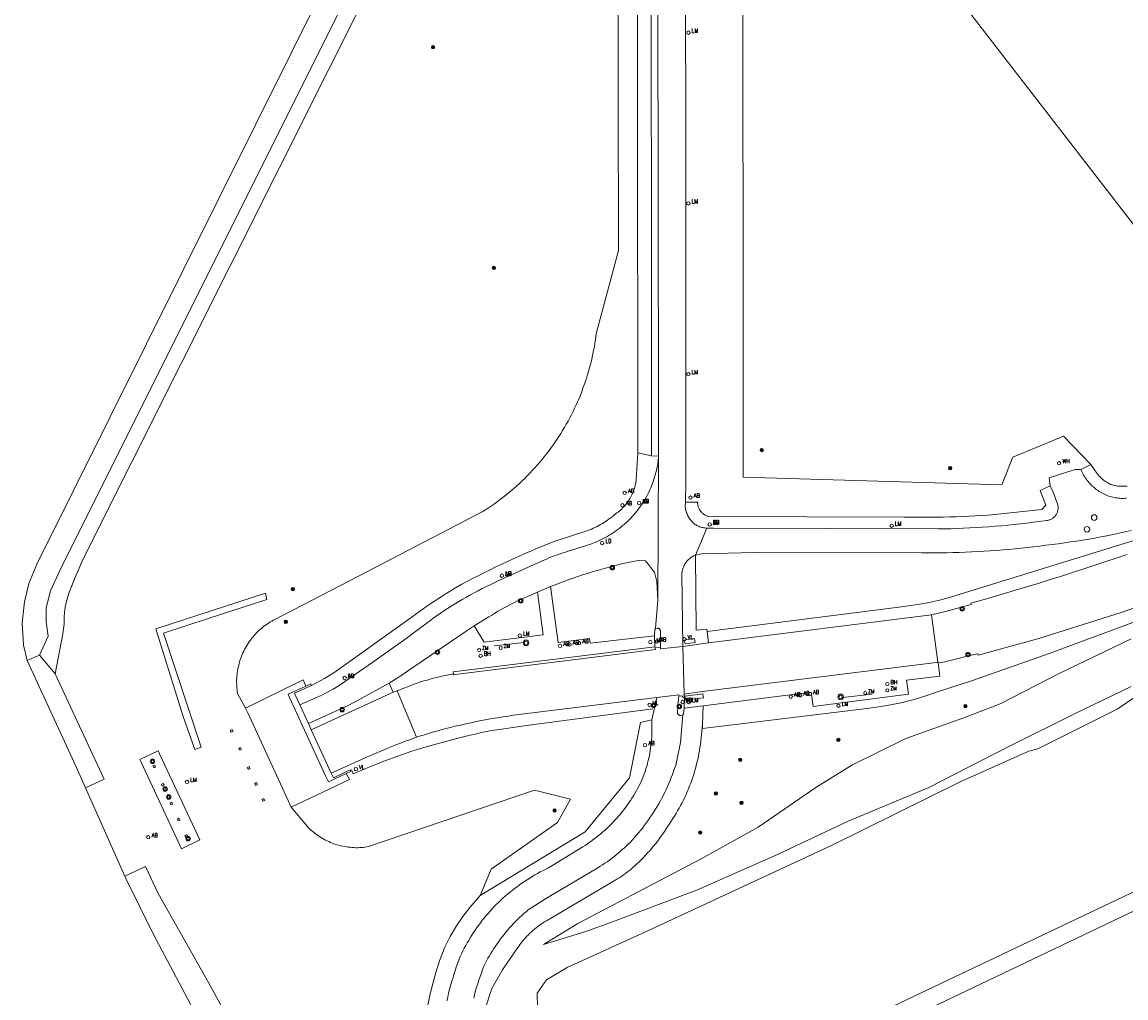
# Model space of a CAD drawing. Header units: metres. Extents: x 138165 to 154469, y 480134 to 494189.
# Tile 76 of 256: x 145145 to 145307, y 485086 to 485229. Entities that reach past the tile are written whole.
import ezdxf

# ---------------------------------------------------------------- set-up
doc = ezdxf.new("R2010")
doc.units = ezdxf.units.M
doc.header["$LTSCALE"] = 0.001
doc.header["$MEASUREMENT"] = 0
for name, color, linetype, lineweight in [('Level 5', 7, 'Continuous', 0), ('TOP-L-terrein schutting raster hek leuning', 7, 'Continuous', 0), ('TOP-L-topo objecten punt', 7, 'Continuous', 0), ('TOP-L-topo objecten vlak', 7, 'Continuous', 0), ('TOP-L-water beschoeiing', 7, 'Continuous', 0)]:
    doc.layers.add(name, color=color, linetype=linetype, lineweight=lineweight)
doc.styles.add('Style-STANDARD', font='STANDARD.shx')

# ---------------------------------------------------------------- blocks, each defined once
blk = doc.blocks.new('24')
at = {"layer": 'TOP-L-topo objecten punt', "color": 7, "linetype": 'Continuous', "lineweight": 0}
for radius in [0.025, 0.0182, 0.0115, 0.005]:
    blk.add_circle((0, 0), radius, dxfattribs=at)
blk = doc.blocks.new('304')
at = {"layer": 'TOP-L-topo objecten punt', "color": 7, "linetype": 'Continuous', "lineweight": 0}
blk.add_circle((0, 0), 0.0225, dxfattribs=at)
at = {"layer": 'TOP-L-topo objecten punt', "color": 7, "linetype": 'Continuous', "lineweight": 0, "style": 'Style-STANDARD'}
blk.add_text('ZM', height=0.054, dxfattribs=at).set_placement((0.043, 0))
blk = doc.blocks.new('117')
at = {"layer": 'TOP-L-topo objecten punt', "color": 7, "linetype": 'Continuous', "lineweight": 0}
blk.add_circle((0, 0), 0.025, dxfattribs=at)
at = {"layer": 'TOP-L-topo objecten punt', "color": 7, "linetype": 'Continuous', "lineweight": 0, "style": 'Style-STANDARD'}
blk.add_text('BH', height=0.06, dxfattribs=at).set_placement((0.0483, 0))
blk = doc.blocks.new('*U13')
at = {"layer": 'Level 5', "color": 7, "linetype": 'Continuous', "lineweight": 0}
blk.add_circle((0, 0), 0.0415, dxfattribs=at)
blk = doc.blocks.new('150')
at = {"layer": 'Level 5', "color": 7, "linetype": 'Continuous', "lineweight": 0}
blk.add_blockref('*U13', (0, 0), dxfattribs=at)
blk = doc.blocks.new('39')
at = {"layer": 'TOP-L-topo objecten punt', "color": 7, "linetype": 'Continuous', "lineweight": 0}
for p, q in [((0.0175, 0.0175), (-0.0175, 0.0175)), ((-0.0175, 0.0175), (-0.0175, -0.0175)), ((0.0175, 0.0175), (0.0175, -0.0175)), ((0.0175, -0.0175), (-0.0175, -0.0175))]:
    blk.add_line(p, q, dxfattribs=at)
blk.add_circle((0, 0), 0.0332, dxfattribs=at)
blk = doc.blocks.new('121')
at = {"layer": 'TOP-L-topo objecten punt', "color": 7, "linetype": 'Continuous', "lineweight": 0}
blk.add_circle((0, 0), 0.025, dxfattribs=at)
at = {"layer": 'TOP-L-topo objecten punt', "color": 7, "linetype": 'Continuous', "lineweight": 0, "style": 'Style-STANDARD'}
blk.add_text('LD', height=0.06, dxfattribs=at).set_placement((0.0483, 0))
blk = doc.blocks.new('15')
at = {"layer": 'TOP-L-topo objecten punt', "color": 7, "linetype": 'Continuous', "lineweight": 0}
blk.add_circle((0, 0), 0.025, dxfattribs=at)
at = {"layer": 'TOP-L-topo objecten punt', "color": 7, "linetype": 'Continuous', "lineweight": 0, "style": 'Style-STANDARD'}
blk.add_text('VL', height=0.06, dxfattribs=at).set_placement((0.0483, 0))
blk = doc.blocks.new('16')
at = {"layer": 'TOP-L-topo objecten punt', "color": 7, "linetype": 'Continuous', "lineweight": 0}
blk.add_circle((0, 0), 0.025, dxfattribs=at)
at = {"layer": 'TOP-L-topo objecten punt', "color": 7, "linetype": 'Continuous', "lineweight": 0, "style": 'Style-STANDARD'}
blk.add_text('LM', height=0.06, dxfattribs=at).set_placement((0.0483, 0))
blk = doc.blocks.new('11')
at = {"layer": 'TOP-L-topo objecten punt', "color": 7, "linetype": 'Continuous', "lineweight": 0}
blk.add_circle((0, 0), 0.025, dxfattribs=at)
at = {"layer": 'TOP-L-topo objecten punt', "color": 7, "linetype": 'Continuous', "lineweight": 0, "style": 'Style-STANDARD'}
blk.add_text('AB', height=0.06, dxfattribs=at).set_placement((0.0483, 0))
blk = doc.blocks.new('175')
at = {"layer": 'TOP-L-topo objecten punt', "color": 7, "linetype": 'Continuous', "lineweight": 0}
blk.add_circle((0, 0), 0.025, dxfattribs=at)
at = {"layer": 'TOP-L-topo objecten punt', "color": 7, "linetype": 'Continuous', "lineweight": 0, "style": 'Style-STANDARD'}
blk.add_text('SB', height=0.06, dxfattribs=at).set_placement((0.0483, 0))
blk = doc.blocks.new('302')
at = {"layer": 'TOP-L-topo objecten punt', "color": 7, "linetype": 'Continuous', "lineweight": 0}
blk.add_circle((0, 0), 0.025, dxfattribs=at)
at = {"layer": 'TOP-L-topo objecten punt', "color": 7, "linetype": 'Continuous', "lineweight": 0, "style": 'Style-STANDARD'}
blk.add_text('WH', height=0.06, dxfattribs=at).set_placement((0.0483, 0))
blk = doc.blocks.new('14')
at = {"layer": 'TOP-L-topo objecten punt', "color": 7, "linetype": 'Continuous', "lineweight": 0}
blk.add_circle((0, 0), 0.025, dxfattribs=at)
at = {"layer": 'TOP-L-topo objecten punt', "color": 7, "linetype": 'Continuous', "lineweight": 0, "style": 'Style-STANDARD'}
blk.add_text('VB', height=0.06, dxfattribs=at).set_placement((0.0483, 0))
blk = doc.blocks.new('27')
at = {"layer": 'TOP-L-topo objecten punt', "color": 7, "linetype": 'Continuous', "lineweight": 0}
for radius in [0.0415, 0.025]:
    blk.add_circle((0, 0), radius, dxfattribs=at)

msp = doc.modelspace()

# ---------------------------------------------------------------- linework, layer by layer
at = {"layer": 'TOP-L-terrein schutting raster hek leuning', "flags": 128}
for points in [[(145330.61, 485170.22), (145459.66, 485231.52), (145453.99, 485240.97), (145448.75, 485249.93), (145411.28, 485313.21), (145280.12, 485235.49), (145330.61, 485170.22)], [(145245.42, 485139.6), (145273.96, 485143.25), (145275.31, 485143.41), (145276.66, 485143.62), (145278, 485143.87), (145279.33, 485144.16), (145280.65, 485144.5), (145281.96, 485144.88), (145304.62, 485151.87), (145306.52, 485152.47), (145308.42, 485153.07), (145310.31, 485153.68), (145312.19, 485154.31), (145314.08, 485154.95), (145315.95, 485155.6), (145319.27, 485156.73), (145322.55, 485157.94), (145325.8, 485159.22), (145329.03, 485160.58), (145332.22, 485162.01), (145335.37, 485163.52), (145351.7, 485171.15), (145449.04, 485217.4), (145470.83, 485227.67)], [(145244.71, 485126), (145244.71, 485125.37), (145268.47, 485128.25), (145270.28, 485128.47), (145272.08, 485128.77), (145273.86, 485129.14), (145275.63, 485129.59), (145277.37, 485130.11), (145279.1, 485130.7), (145284.4, 485132.43), (145295.79, 485136.4), (145323.9, 485146.83), (145327.15, 485148.13), (145330.39, 485149.46), (145333.62, 485150.83), (145336.83, 485152.23), (145340.03, 485153.66), (145343.21, 485155.13), (145356.92, 485161.65), (145454.63, 485208.05), (145476.28, 485218.34)], [(145218.52, 485137.98), (145214.13, 485137.48)], [(145265.27, 485129.93), (145269.66, 485130.42)], [(145193.14, 485119.29), (145193.39, 485118.71), (145196.17, 485119.88), (145198.05, 485120.61), (145199.95, 485121.31), (145201.86, 485121.96), (145203.79, 485122.57), (145205.73, 485123.13), (145207.68, 485123.66), (145208.64, 485123.91), (145209.61, 485124.15), (145210.57, 485124.38), (145211.54, 485124.6), (145212.51, 485124.82), (145213.48, 485125.02), (145219.59, 485125.92), (145237.41, 485128.26)]]:
    msp.add_lwpolyline(points, dxfattribs=at)
at = {"layer": 'TOP-L-topo objecten vlak', "flags": 128}
for points in [[(145167.33, 485338.92), (145205.53, 485289.02), (145206.56, 485287.06), (145207.39, 485285.01), (145208, 485282.88), (145208.38, 485280.7), (145208.53, 485278.49), (145208.45, 485276.28), (145208.14, 485274.09), (145207.6, 485271.94), (145206.84, 485269.86), (145205.86, 485267.87), (145205.8, 485267.75), (145146.99, 485149.58), (145145.77, 485146.67), (145145.1, 485143.98), (145144.76, 485140.87), (145144.98, 485137.61), (145145.5, 485135.36)], [(145168.88, 485340.04), (145207.51, 485290.15), (145208.8, 485288.08), (145209.86, 485285.9), (145210.69, 485283.61), (145211.28, 485281.25), (145211.61, 485278.85), (145211.69, 485276.42), (145211.52, 485273.99), (145211.1, 485271.6), (145210.42, 485269.26), (145209.54, 485267.08), (145150.61, 485149.18), (145148.92, 485145.58), (145148.3, 485143.06), (145148.29, 485141.01), (145148.58, 485138.92), (145147.3, 485136.14)], [(145230.54, 485299.5), (145235.94, 485292.47), (145241.72, 485284.11), (145246.07, 485275.72), (145249.46, 485264.9), (145250.63, 485254.84), (145250.71, 485162.25), (145288.7, 485161.16), (145290.33, 485165.19), (145297.74, 485168.27), (145301.75, 485164.14)], [(145149.61, 485133.39), (145150.77, 485139.24), (145150.93, 485140.72), (145150.93, 485141.17), (145150.94, 485141.48), (145150.96, 485141.91), (145150.98, 485142.22), (145150.99, 485142.37), (145151.01, 485142.5), (145151.04, 485142.77), (145151.05, 485142.89), (145151.07, 485143.01), (145151.11, 485143.24), (145151.17, 485143.56), (145151.22, 485143.75), (145151.3, 485144.1), (145151.36, 485144.34), (145151.45, 485144.62), (145151.52, 485144.87), (145151.62, 485145.18), (145151.72, 485145.44), (145151.82, 485145.72), (145151.86, 485145.84), (145152.02, 485146.24), (145152.1, 485146.43), (145152.18, 485146.62), (145153.7, 485150.17), (145211.39, 485265.15)], [(145177.57, 485128.37), (145176.42, 485130.5), (145176.38, 485130.77), (145176.34, 485131.05), (145176.32, 485131.33), (145176.3, 485131.6), (145176.29, 485131.88), (145176.28, 485132.16), (145176.28, 485132.44), (145176.29, 485132.72), (145176.31, 485132.99), (145176.34, 485133.27), (145176.37, 485133.55), (145176.41, 485133.82), (145176.46, 485134.1), (145176.51, 485134.37), (145176.58, 485134.64), (145176.65, 485134.91), (145176.72, 485135.18), (145176.81, 485135.45), (145176.9, 485135.71), (145177, 485135.97), (145177.1, 485136.23), (145177.21, 485136.48), (145177.33, 485136.73), (145177.46, 485136.98), (145177.59, 485137.23), (145177.73, 485137.47), (145177.88, 485137.71), (145178.03, 485137.94), (145178.19, 485138.17), (145178.35, 485138.4), (145178.52, 485138.61), (145178.7, 485138.83), (145178.88, 485139.04), (145179.07, 485139.25), (145179.26, 485139.45), (145179.46, 485139.64), (145179.66, 485139.83), (145179.87, 485140.02), (145180.08, 485140.2), (145180.3, 485140.37), (145180.52, 485140.54), (145180.75, 485140.7), (145180.98, 485140.85), (145181.22, 485141), (145181.46, 485141.14), (145181.7, 485141.28), (145192.95, 485147.07), (145212.37, 485157.2), (145212.82, 485157.48), (145213.27, 485157.77), (145213.7, 485158.06), (145214.14, 485158.36), (145214.57, 485158.67), (145214.99, 485158.99), (145215.42, 485159.31), (145215.83, 485159.64), (145216.24, 485159.97), (145216.65, 485160.31), (145217.05, 485160.65), (145217.45, 485161), (145217.84, 485161.36), (145218.22, 485161.72), (145218.6, 485162.09), (145218.98, 485162.47), (145219.35, 485162.84), (145219.71, 485163.23), (145220.07, 485163.62), (145220.42, 485164.01), (145220.77, 485164.41), (145221.11, 485164.82), (145221.44, 485165.23), (145221.77, 485165.64), (145222.09, 485166.06), (145222.41, 485166.49), (145222.72, 485166.92), (145223.02, 485167.35), (145223.32, 485167.79), (145223.61, 485168.23), (145223.9, 485168.68), (145224.17, 485169.13), (145224.45, 485169.58), (145224.71, 485170.04), (145224.97, 485170.5), (145225.22, 485170.97), (145225.46, 485171.44), (145225.7, 485171.91), (145225.93, 485172.39), (145226.15, 485172.87), (145226.37, 485173.35), (145226.58, 485173.84), (145226.78, 485174.33), (145226.97, 485174.82), (145227.16, 485175.32), (145227.34, 485175.81), (145227.51, 485176.31), (145227.68, 485176.82), (145227.83, 485177.32), (145227.98, 485177.83), (145228.13, 485178.34), (145228.26, 485178.85), (145228.39, 485179.36), (145228.51, 485179.88), (145228.62, 485180.4), (145228.73, 485180.91), (145228.83, 485181.43), (145228.92, 485181.96), (145229, 485182.48), (145229.07, 485183), (145229.14, 485183.53), (145232.36, 485195.53), (145232.34, 485218.27), (145232.3, 485253.65)], [(145235.14, 485253.65), (145235.19, 485218.27), (145235.23, 485165.86)], [(145237.23, 485165.38), (145237.21, 485198.33), (145237.15, 485253.92)], [(145238.11, 485249.23), (145238.2, 485207.22), (145238.27, 485167.21), (145238.26, 485165.37)], [(145280.12, 485235.49), (145330.61, 485170.22), (145459.66, 485231.52), (145453.99, 485240.97)], [(145242.21, 485158.58), (145242.29, 485161.42), (145242.25, 485207.57), (145242.24, 485238.59)], [(145244.71, 485126), (145244.71, 485125.37), (145268.47, 485128.25), (145270.28, 485128.47), (145272.08, 485128.77), (145273.86, 485129.14), (145275.63, 485129.59), (145277.37, 485130.11), (145279.1, 485130.7), (145284.4, 485132.43), (145295.79, 485136.4), (145323.9, 485146.83), (145327.15, 485148.13), (145330.39, 485149.46), (145333.62, 485150.83), (145336.83, 485152.23), (145340.03, 485153.66), (145343.21, 485155.13), (145356.92, 485161.65), (145454.63, 485208.05), (145474.88, 485217.67), (145476.47, 485218.54)], [(145478.24, 485215.72), (145439.61, 485196.4), (145418.93, 485186.72), (145391.07, 485173.3), (145363.53, 485160.24), (145338.57, 485148.62), (145321.74, 485138.34), (145314.6, 485134.25), (145305.62, 485128.22), (145294, 485122.38), (145292.65, 485122.03), (145282.65, 485117.58), (145263.76, 485108.25), (145236.25, 485095.47), (145224.86, 485090.28), (145221.8, 485088.45), (145220.42, 485086.47), (145220.83, 485070.02), (145211.49, 485066.42)], [(145493.61, 485189.83), (145491.82, 485188.93), (145483.7, 485184.98), (145388.11, 485139.43), (145260.8, 485078.89), (145248.19, 485073.13), (145248.62, 485071.86)], [(145248.62, 485071.86), (145249.01, 485070.72), (145261.96, 485076.54), (145389, 485137.17), (145484.75, 485182.62), (145493.03, 485186.48), (145494.44, 485187.14), (145495.01, 485187.46)], [(145185.57, 485128.85), (145188.7, 485130.21), (145190.48, 485131.15), (145191.33, 485131.66), (145196.3, 485135.09), (145201.17, 485138.58), (145203.55, 485140.36), (145204.07, 485140.75), (145204.59, 485141.14), (145205.12, 485141.52), (145205.65, 485141.89), (145206.19, 485142.26), (145206.73, 485142.62), (145207.27, 485142.97), (145207.82, 485143.32), (145208.38, 485143.67), (145208.93, 485144), (145209.49, 485144.33), (145210.05, 485144.66), (145210.62, 485144.98), (145211.19, 485145.29), (145211.77, 485145.59), (145212.34, 485145.9), (145212.92, 485146.19), (145213.51, 485146.47), (145214.09, 485146.75), (145214.68, 485147.03), (145221.06, 485149.92), (145221.43, 485150.09), (145221.8, 485150.25), (145222.17, 485150.4), (145222.54, 485150.55), (145222.92, 485150.7), (145223.29, 485150.83), (145223.67, 485150.97), (145224.05, 485151.09), (145224.43, 485151.21), (145224.82, 485151.33), (145227.67, 485152.22), (145227.99, 485152.33), (145228.31, 485152.44), (145228.62, 485152.56), (145228.93, 485152.68), (145229.24, 485152.81), (145229.55, 485152.95), (145229.85, 485153.1), (145230.15, 485153.25), (145230.45, 485153.41), (145230.74, 485153.57), (145231.03, 485153.74), (145231.32, 485153.92), (145231.6, 485154.1), (145231.88, 485154.29), (145232.15, 485154.48), (145232.42, 485154.68), (145232.68, 485154.89), (145232.94, 485155.1), (145233.2, 485155.32), (145233.45, 485155.54), (145233.7, 485155.77), (145233.93, 485156.01), (145234.17, 485156.25), (145234.4, 485156.49), (145234.63, 485156.74), (145234.85, 485157), (145235.06, 485157.26), (145235.27, 485157.52), (145235.47, 485157.79), (145235.67, 485158.06), (145235.86, 485158.34), (145236.04, 485158.62), (145236.22, 485158.9), (145236.39, 485159.19), (145236.55, 485159.49), (145236.7, 485159.79), (145236.85, 485160.09), (145236.99, 485160.39), (145237.12, 485160.7), (145237.25, 485161.01), (145237.37, 485161.33), (145237.48, 485161.64), (145237.59, 485161.96), (145237.69, 485162.28), (145237.78, 485162.6), (145237.87, 485162.93), (145237.95, 485163.25), (145238.02, 485163.58), (145238.09, 485163.91), (145238.14, 485164.24), (145238.2, 485164.57), (145238.26, 485165.37)], [(145235.23, 485165.86), (145235, 485161.93), (145234.97, 485161.71), (145234.93, 485161.48), (145234.89, 485161.26), (145234.84, 485161.04), (145234.78, 485160.83), (145234.72, 485160.61), (145234.65, 485160.4), (145234.57, 485160.18), (145234.49, 485159.97), (145234.4, 485159.77), (145234.3, 485159.57), (145234.2, 485159.37), (145234.08, 485159.17), (145233.97, 485158.98), (145233.84, 485158.79), (145233.72, 485158.6), (145233.58, 485158.42), (145233.44, 485158.25), (145233.29, 485158.08), (145233.14, 485157.91), (145232.99, 485157.75), (145232.82, 485157.59), (145232.66, 485157.44), (145232.49, 485157.29), (145232.31, 485157.15), (145232.13, 485157.02), (145231.94, 485156.89), (145231.72, 485156.69), (145231.49, 485156.5), (145231.25, 485156.31), (145231.01, 485156.13), (145230.77, 485155.96), (145230.52, 485155.79), (145230.27, 485155.63), (145230.01, 485155.47), (145229.75, 485155.32), (145229.49, 485155.17), (145229.23, 485155.03), (145228.96, 485154.9), (145228.68, 485154.77), (145228.41, 485154.65), (145228.13, 485154.54), (145227.85, 485154.43), (145227.57, 485154.33), (145222.94, 485152.82), (145222.07, 485152.48), (145221.21, 485152.13), (145220.34, 485151.77), (145219.48, 485151.41), (145218.62, 485151.04), (145217.77, 485150.66), (145216.92, 485150.28), (145216.07, 485149.89), (145215.22, 485149.49), (145214.38, 485149.09), (145213.54, 485148.68), (145212.7, 485148.27), (145211.86, 485147.85), (145211.03, 485147.42), (145210.2, 485146.99), (145209.38, 485146.55), (145208.79, 485146.21), (145208.21, 485145.87), (145207.63, 485145.53), (145207.06, 485145.17), (145206.49, 485144.81), (145205.92, 485144.45), (145205.36, 485144.08), (145204.8, 485143.71), (145204.24, 485143.33), (145203.69, 485142.94), (145203.15, 485142.55), (145202.6, 485142.15), (145202.06, 485141.75), (145190.54, 485133.55), (145189.17, 485132.68), (145187.27, 485131.68)], [(145235.23, 485165.86), (145237.23, 485165.38)], [(145238.26, 485165.37), (145237.23, 485165.38)], [(145238.26, 485165.37), (145238.17, 485144.23)], [(145301.75, 485164.14), (145300.29, 485163.41)], [(145307.11, 485160.96), (145306.88, 485160.94), (145306.65, 485160.93), (145306.41, 485160.93), (145306.18, 485160.94), (145305.94, 485160.95), (145305.71, 485160.97), (145305.47, 485161), (145305.24, 485161.03), (145305.07, 485161.08), (145304.9, 485161.14), (145304.73, 485161.2), (145304.57, 485161.27), (145304.4, 485161.34), (145304.25, 485161.43), (145304.09, 485161.51), (145303.94, 485161.61), (145303.79, 485161.71), (145303.65, 485161.82), (145303.51, 485161.93), (145303.37, 485162.05), (145303.24, 485162.17), (145303.12, 485162.3), (145303, 485162.43), (145302.41, 485163.2), (145301.75, 485164.14)], [(145300.29, 485163.41), (145299.47, 485163.38), (145295.67, 485162.16), (145295.8, 485161)], [(145307.03, 485159.19), (145306.83, 485159.17), (145306.63, 485159.16), (145306.42, 485159.16), (145306.22, 485159.16), (145306.02, 485159.17), (145305.82, 485159.19), (145305.61, 485159.21), (145305.41, 485159.24), (145305.21, 485159.28), (145305.02, 485159.32), (145304.8, 485159.37), (145304.59, 485159.43), (145304.39, 485159.5), (145304.18, 485159.58), (145303.98, 485159.66), (145303.78, 485159.75), (145303.58, 485159.85), (145303.39, 485159.95), (145303.2, 485160.06), (145303.01, 485160.17), (145302.83, 485160.29), (145302.65, 485160.41), (145302.47, 485160.55), (145302.3, 485160.68), (145302.14, 485160.83), (145301.97, 485160.97), (145301.82, 485161.13), (145301.67, 485161.28), (145301.52, 485161.45), (145301.38, 485161.61), (145301.24, 485161.79), (145301.11, 485161.96), (145300.99, 485162.14), (145300.87, 485162.33), (145300.76, 485162.52), (145300.65, 485162.71), (145300.29, 485163.41)], [(145295.8, 485161), (145294.32, 485160.31), (145295.14, 485158.17), (145294.59, 485157.53), (145287.65, 485156.78), (145286.71, 485156.71), (145285.77, 485156.65), (145284.82, 485156.59), (145283.88, 485156.54), (145282.93, 485156.49), (145281.99, 485156.46), (145281.04, 485156.43), (145280.1, 485156.41), (145279.15, 485156.39), (145278.21, 485156.38), (145277.26, 485156.38), (145276.32, 485156.38), (145275.37, 485156.39), (145274.42, 485156.41), (145245.67, 485156.48), (145245.55, 485156.52), (145245.43, 485156.55), (145245.31, 485156.6), (145245.2, 485156.65), (145245.09, 485156.71), (145244.98, 485156.77), (145244.88, 485156.84), (145244.78, 485156.92), (145244.69, 485157), (145244.6, 485157.09), (145244.52, 485157.18), (145244.44, 485157.28), (145244.37, 485157.38), (145244.3, 485157.49), (145244.24, 485157.6), (145244.19, 485157.71), (145244.14, 485157.82), (145244.1, 485157.94), (145244.07, 485158.06), (145244.04, 485158.18), (145244.02, 485158.31), (145244.01, 485158.43), (145244.03, 485158.59), (145242.21, 485158.58)], [(145295.8, 485161), (145296.24, 485160.07), (145296.91, 485158.19), (145296.93, 485158.07), (145296.95, 485157.96), (145296.96, 485157.84), (145296.96, 485157.72), (145296.95, 485157.61), (145296.94, 485157.49), (145296.92, 485157.37), (145296.89, 485157.26), (145296.86, 485157.15), (145296.82, 485157.04), (145296.77, 485156.93), (145296.71, 485156.83), (145296.65, 485156.73), (145296.58, 485156.64), (145296.51, 485156.54), (145296.43, 485156.46), (145296.35, 485156.38), (145296.26, 485156.3), (145296.16, 485156.23), (145296.07, 485156.17), (145295.96, 485156.11), (145295.86, 485156.06), (145295.75, 485156.02), (145295.64, 485155.98), (145295.53, 485155.95), (145295.41, 485155.92), (145295.3, 485155.91), (145293.29, 485155.64), (145292.37, 485155.52), (145291.44, 485155.41), (145290.51, 485155.31), (145289.58, 485155.22), (145288.65, 485155.13), (145287.72, 485155.05), (145286.79, 485154.98), (145285.86, 485154.91), (145284.93, 485154.86), (145283.99, 485154.81), (145283.06, 485154.76), (145282.13, 485154.73), (145281.2, 485154.7), (145280.26, 485154.68), (145279.33, 485154.67), (145246.36, 485154.76), (145245.35, 485154.78)], [(145245.35, 485154.78), (145245.2, 485154.79), (145245.05, 485154.81), (145244.9, 485154.83), (145244.75, 485154.86), (145244.6, 485154.9), (145244.46, 485154.94), (145244.32, 485154.99), (145244.18, 485155.05), (145244.04, 485155.11), (145243.91, 485155.18), (145243.78, 485155.26), (145243.65, 485155.34), (145243.53, 485155.43), (145243.41, 485155.52), (145243.3, 485155.62), (145243.19, 485155.73), (145243.09, 485155.84), (145242.99, 485155.95), (145242.9, 485156.07), (145242.81, 485156.2), (145242.73, 485156.33), (145242.65, 485156.46), (145242.58, 485156.59), (145242.51, 485156.72), (145242.45, 485156.86), (145242.39, 485157.01), (145242.34, 485157.15), (145242.3, 485157.3), (145242.27, 485157.44), (145242.23, 485157.59), (145242.21, 485157.74), (145242.19, 485157.9), (145242.18, 485158.05), (145242.21, 485158.58)], [(145245.35, 485154.78), (145243.68, 485150.82)], [(145307.69, 485154.43), (145306.81, 485154.23), (145305.92, 485154.03), (145305.03, 485153.85), (145304.14, 485153.67), (145303.25, 485153.5), (145302.36, 485153.33), (145301.47, 485153.18), (145300.57, 485153.03), (145299.67, 485152.89), (145298.78, 485152.75), (145297.88, 485152.62), (145296.98, 485152.5), (145296.08, 485152.39), (145295.18, 485152.28), (145294.27, 485152.16), (145293.36, 485152.04), (145292.46, 485151.94), (145291.55, 485151.84), (145290.64, 485151.74), (145289.73, 485151.66), (145288.82, 485151.58), (145287.9, 485151.5), (145286.99, 485151.44), (145286.08, 485151.38), (145285.17, 485151.33), (145284.25, 485151.28), (145283.34, 485151.24), (145282.43, 485151.21), (145281.51, 485151.19), (145280.6, 485151.17), (145279.68, 485151.16), (145278.77, 485151.16), (145277.86, 485151.17), (145276.94, 485151.18), (145252.33, 485151.2), (145244.64, 485151.03), (145243.68, 485150.82)], [(145241.81, 485137.4), (145241.69, 485148.05), (145241.7, 485148.2), (145241.72, 485148.35), (145241.74, 485148.5), (145241.78, 485148.65), (145241.82, 485148.79), (145241.86, 485148.93), (145241.92, 485149.07), (145241.98, 485149.21), (145242.04, 485149.35), (145242.11, 485149.48), (145242.19, 485149.61), (145242.28, 485149.73), (145242.37, 485149.85), (145242.46, 485149.97), (145242.57, 485150.08), (145242.67, 485150.18), (145242.79, 485150.28), (145242.9, 485150.38), (145243.02, 485150.46), (145243.15, 485150.55), (145243.28, 485150.62), (145243.41, 485150.7), (145243.55, 485150.76), (145243.68, 485150.82)], [(145243.68, 485150.82), (145243.79, 485139.78), (145245.38, 485139.95), (145245.42, 485139.6), (145245.62, 485137.93)], [(145278.38, 485142.04), (145280.43, 485142.53), (145284.18, 485143.57), (145284.12, 485143.77), (145285.76, 485144.22), (145287.41, 485144.69), (145289.07, 485145.18), (145290.71, 485145.67), (145292.36, 485146.16), (145294.01, 485146.67), (145295.65, 485147.18), (145297.3, 485147.69), (145298.94, 485148.22), (145300.58, 485148.75), (145302.21, 485149.28), (145303.85, 485149.83), (145305.48, 485150.38), (145307.11, 485150.93)], [(145238.17, 485144.23), (145237.99, 485146.96), (145237.68, 485148.32), (145236.34, 485149.99), (145235.49, 485150.07), (145233.54, 485149.68), (145232.82, 485149.52), (145232.1, 485149.34), (145231.38, 485149.16), (145230.66, 485148.97), (145229.95, 485148.77), (145229.23, 485148.56), (145228.52, 485148.35), (145227.82, 485148.13), (145227.11, 485147.91), (145226.41, 485147.67), (145225.71, 485147.43), (145225.01, 485147.19), (145224.31, 485146.93), (145223.62, 485146.67), (145222.4, 485146.19)], [(145279.32, 485135.01), (145280.3, 485135.14), (145281.28, 485135.38), (145284.2, 485136.13), (145285.15, 485136.34), (145285.23, 485136.12), (145294.12, 485138.6), (145306.39, 485142.45), (145320.55, 485147.36)], [(145222.4, 485146.19), (145220.48, 485145.4)], [(145222.4, 485146.19), (145223.5, 485137.99), (145228.14, 485138.56), (145228.22, 485137.87), (145237.67, 485138.99)], [(145164.39, 485139.98), (145168.44, 485127.12), (145170.12, 485122.3), (145171.06, 485122.61), (145165.54, 485139.38), (145172.12, 485141.51), (145180.71, 485144.28), (145180.5, 485145.21), (145164.39, 485139.98)], [(145220.48, 485145.4), (145219.01, 485144.75), (145218.55, 485144.55), (145218.11, 485144.35), (145217.66, 485144.14), (145217.21, 485143.93), (145216.77, 485143.71), (145216.33, 485143.48), (145215.9, 485143.25), (145215.47, 485143.02), (145215.04, 485142.78), (145214.61, 485142.53), (145214.19, 485142.28), (145213.77, 485142.02), (145213.35, 485141.76), (145211.19, 485140.42)], [(145211.19, 485140.42), (145212.65, 485138.02), (145221.29, 485139.1), (145220.48, 485145.4)], [(145237.84, 485140.03), (145238.17, 485144.23)], [(145245.62, 485137.93), (145278.38, 485142.04)], [(145278.38, 485142.04), (145279.3, 485135.11)], [(145211.19, 485140.42), (145209.98, 485139.63), (145201.4, 485133.8), (145201.02, 485133.54), (145200.63, 485133.28), (145200.24, 485133.02), (145199.85, 485132.77), (145199.46, 485132.53), (145199.06, 485132.28), (145198.67, 485132.04)], [(145237.67, 485138.99), (145237.71, 485139.92), (145237.84, 485140.03)], [(145238.54, 485137.25), (145238.54, 485137.62), (145238.53, 485139.7), (145238.52, 485139.75), (145238.51, 485139.8), (145238.49, 485139.85), (145238.46, 485139.9), (145238.43, 485139.94), (145238.39, 485139.98), (145238.35, 485140.01), (145238.31, 485140.04), (145238.26, 485140.06), (145238.21, 485140.08), (145238.16, 485140.09), (145238.11, 485140.09), (145238.05, 485140.09), (145237.84, 485140.03)], [(145237.67, 485138.99), (145237.74, 485137.37)], [(145241.81, 485137.4), (145245.62, 485137.93)], [(145242, 485138.33), (145243.55, 485138.57), (145243.63, 485137.97), (145242.16, 485137.77), (145242, 485138.33)], [(145282.95, 485126.87), (145288.45, 485128.99), (145297.13, 485133.43), (145307.71, 485138.52)], [(145147.3, 485136.14), (145145.5, 485135.36)], [(145147.3, 485136.14), (145149.61, 485133.39)], [(145208.15, 485133.39), (145208.11, 485133.68), (145237.74, 485137.37)], [(145208.15, 485133.39), (145208.16, 485133.25), (145209.16, 485133.39), (145237.8, 485136.98), (145237.79, 485137.19)], [(145237.74, 485137.37), (145237.79, 485137.19)], [(145237.79, 485137.19), (145238.54, 485137.25)], [(145238.54, 485137.25), (145238.57, 485137.06), (145241.81, 485137.4)], [(145242.04, 485130.41), (145241.81, 485137.4)], [(145145.5, 485135.36), (145152.7, 485119.75), (145154.08, 485116.64)], [(145242.04, 485130.41), (145244.74, 485130.77), (145279.07, 485135.07), (145279.3, 485135.11)], [(145244.83, 485128.71), (145260.69, 485130.71), (145260.97, 485128.58), (145274.99, 485130.38), (145274.68, 485132.46), (145279.6, 485133.03), (145279.32, 485135.01)], [(145279.3, 485135.11), (145279.32, 485135.01)], [(145154.08, 485116.64), (145156.83, 485117.91), (145155.44, 485120.85), (145149.61, 485133.39)], [(145199.85, 485130.91), (145202.35, 485131.87), (145202.82, 485132.03), (145203.3, 485132.19), (145203.77, 485132.34), (145204.25, 485132.48), (145204.73, 485132.62), (145205.22, 485132.75), (145205.7, 485132.87), (145206.19, 485132.99), (145206.68, 485133.1), (145207.17, 485133.2), (145207.66, 485133.3), (145208.15, 485133.39)], [(145186.46, 485131.57), (145186.07, 485132.49), (145177.57, 485128.37)], [(145192.39, 485118.74), (145189.79, 485117.52), (145189.36, 485118.43), (145184.07, 485129.92), (145183.86, 485130.38), (145186.46, 485131.57)], [(145187.27, 485131.68), (145184.8, 485130.53), (145184.9, 485130.31), (145185.57, 485128.85)], [(145187.27, 485131.68), (145187.16, 485131.91), (145186.46, 485131.57)], [(145198.67, 485132.04), (145196.3, 485130.69), (145192.76, 485128.77), (145186.84, 485126.07)], [(145198.67, 485132.04), (145199.3, 485130.68)], [(145307.71, 485131.53), (145299.35, 485127.51), (145289.51, 485122.64), (145277.98, 485116.71), (145266.12, 485111.74), (145255.75, 485106.87), (145244, 485101.68), (145231.09, 485096.82), (145227.6, 485095.55), (145221.36, 485093.64), (145226.43, 485096.71), (145244.53, 485106.23), (145252.89, 485110.89), (145261.36, 485116.71), (145266.65, 485119.99), (145274.59, 485123.91), (145282.95, 485126.87)], [(145199.3, 485130.68), (145198.65, 485130.4), (145187.25, 485125.18)], [(145199.3, 485130.68), (145199.85, 485130.91)], [(145202.71, 485124.07), (145199.85, 485130.91)], [(145202.71, 485124.07), (145203.3, 485124.26), (145203.89, 485124.45), (145204.48, 485124.63), (145205.07, 485124.81), (145205.67, 485124.97), (145206.26, 485125.14), (145206.86, 485125.29), (145207.63, 485125.49), (145208.4, 485125.68), (145209.17, 485125.86), (145209.94, 485126.04), (145210.71, 485126.21), (145211.49, 485126.37), (145212.27, 485126.52), (145213.05, 485126.67), (145213.83, 485126.81), (145214.61, 485126.94), (145215.39, 485127.07), (145216.17, 485127.19), (145216.96, 485127.3), (145217.74, 485127.4), (145237.99, 485129.91)], [(145237.99, 485129.91), (145237.29, 485126.61)], [(145241.23, 485130.11), (145241.22, 485130.3), (145237.99, 485129.91)], [(145241.23, 485130.11), (145241.2, 485129.81), (145241.06, 485127.74), (145241.06, 485127.69), (145241.07, 485127.63), (145241.08, 485127.58), (145241.11, 485127.53), (145241.14, 485127.48), (145241.17, 485127.43), (145241.21, 485127.39), (145241.26, 485127.36), (145241.31, 485127.33), (145241.36, 485127.31), (145241.41, 485127.29), (145241.47, 485127.28), (145241.83, 485127.38)], [(145242.07, 485129.83), (145241.68, 485130.16), (145241.23, 485130.11)], [(145242.01, 485128.37), (145242.07, 485129.83)], [(145242.07, 485129.83), (145242.04, 485130.41)], [(145244.77, 485130.46), (145242.11, 485130.12), (145242.17, 485129.55), (145244.85, 485129.88), (145244.78, 485130.33), (145244.77, 485130.46)], [(145177.57, 485128.37), (145177.91, 485127.64), (145183.84, 485114.77), (145184.28, 485113.8)], [(145185.57, 485128.85), (145186.84, 485126.07)], [(145242.01, 485128.37), (145241.94, 485127.52), (145241.83, 485127.38)], [(145244.83, 485128.71), (145242.01, 485128.37)], [(145244.71, 485126), (145244.83, 485128.71)], [(145207.18, 485085.38), (145207.3, 485085.93), (145207.43, 485086.48), (145207.57, 485087.03), (145207.72, 485087.58), (145207.87, 485088.13), (145208.03, 485088.67), (145208.2, 485089.22), (145208.37, 485089.76), (145208.55, 485090.29), (145208.74, 485090.83), (145208.94, 485091.36), (145209.14, 485091.89), (145209.33, 485092.29), (145209.52, 485092.69), (145209.73, 485093.09), (145209.93, 485093.48), (145210.15, 485093.87), (145210.37, 485094.25), (145210.6, 485094.64), (145210.83, 485095.01), (145211.08, 485095.39), (145211.32, 485095.76), (145211.58, 485096.12), (145211.84, 485096.48), (145212.1, 485096.84), (145212.37, 485097.19), (145212.65, 485097.53), (145212.93, 485097.88), (145213.22, 485098.21), (145213.52, 485098.55), (145213.82, 485098.87), (145214.12, 485099.2), (145214.43, 485099.51), (145214.75, 485099.82), (145215.07, 485100.13), (145215.4, 485100.43), (145215.73, 485100.72), (145216.07, 485101.02), (145216.41, 485101.3), (145216.76, 485101.58), (145217.11, 485101.85), (145217.47, 485102.12), (145217.83, 485102.39), (145218.2, 485102.65), (145218.57, 485102.9), (145218.95, 485103.15), (145219.33, 485103.39), (145219.71, 485103.63), (145220.1, 485103.86), (145220.49, 485104.08), (145220.89, 485104.3), (145221.29, 485104.51), (145221.69, 485104.72), (145222.09, 485104.91), (145227.13, 485107.98), (145227.48, 485108.2), (145227.82, 485108.43), (145228.16, 485108.66), (145228.49, 485108.9), (145228.82, 485109.14), (145229.14, 485109.39), (145229.46, 485109.64), (145229.78, 485109.91), (145230.09, 485110.17), (145230.4, 485110.44), (145230.7, 485110.72), (145231, 485111), (145231.29, 485111.29), (145231.57, 485111.58), (145231.86, 485111.88), (145232.13, 485112.18), (145232.4, 485112.49), (145232.67, 485112.8), (145232.92, 485113.12), (145233.18, 485113.44), (145233.42, 485113.77), (145233.67, 485114.1), (145233.9, 485114.43), (145234.13, 485114.77), (145234.35, 485115.12), (145234.57, 485115.46), (145234.78, 485115.81), (145234.99, 485116.17), (145235.19, 485116.53), (145235.38, 485116.89), (145235.56, 485117.25), (145235.71, 485117.58), (145235.85, 485117.91), (145235.99, 485118.24), (145236.12, 485118.58), (145236.24, 485118.92), (145236.35, 485119.26), (145236.46, 485119.6), (145236.57, 485119.94), (145236.66, 485120.29), (145236.75, 485120.64), (145236.84, 485120.98), (145236.91, 485121.34), (145237.28, 485124.06), (145237.28, 485126.05), (145237.29, 485126.61)], [(145241.83, 485127.38), (145241.5, 485123.31), (145240.78, 485119.94), (145240.63, 485119.49), (145240.47, 485119.05), (145240.31, 485118.6), (145240.14, 485118.16), (145239.96, 485117.72), (145239.78, 485117.29), (145239.59, 485116.85), (145239.39, 485116.42), (145239.19, 485116), (145238.98, 485115.57), (145238.76, 485115.15), (145238.53, 485114.74), (145238.3, 485114.32), (145238.07, 485113.91), (145237.82, 485113.51), (145237.57, 485113.11), (145237.31, 485112.71), (145237.05, 485112.32), (145236.78, 485111.93), (145236.51, 485111.54), (145236.22, 485111.16), (145235.94, 485110.79), (145235.64, 485110.42), (145235.34, 485110.05), (145235.04, 485109.69), (145234.73, 485109.33), (145234.41, 485108.98), (145234.13, 485108.69), (145233.84, 485108.4), (145233.54, 485108.12), (145233.25, 485107.84), (145232.94, 485107.57), (145232.64, 485107.3), (145232.33, 485107.04), (145232.01, 485106.78), (145231.69, 485106.53), (145231.37, 485106.28), (145231.04, 485106.04), (145230.71, 485105.8), (145230.37, 485105.57), (145230.03, 485105.34), (145229.69, 485105.12), (145229.34, 485104.91), (145221.79, 485100.45), (145219.13, 485098.72), (145218.81, 485098.45), (145218.49, 485098.17), (145218.17, 485097.89), (145217.86, 485097.6), (145217.56, 485097.31), (145217.26, 485097.01), (145216.96, 485096.71), (145216.67, 485096.4), (145216.39, 485096.08), (145216.11, 485095.77), (145215.83, 485095.44), (145215.57, 485095.11), (145215.3, 485094.78), (145215.05, 485094.45), (145214.79, 485094.1), (145214.55, 485093.76), (145214.31, 485093.41), (145214.08, 485093.06), (145213.85, 485092.7), (145213.63, 485092.34), (145213.41, 485091.97), (145213.2, 485091.61), (145213, 485091.23), (145212.8, 485090.86), (145212.61, 485090.48), (145212.42, 485089.97), (145212.23, 485089.45), (145212.05, 485088.93), (145211.87, 485088.41), (145211.7, 485087.88), (145211.54, 485087.36), (145211.39, 485086.83), (145211.24, 485086.3), (145211.11, 485085.76)], [(145237.29, 485126.61), (145235.61, 485126.24), (145234.02, 485118.12), (145227.48, 485110.17), (145212.05, 485100.83)], [(145175.62, 485125.2), (145175.35, 485125.08), (145175.48, 485124.8), (145175.75, 485124.93), (145175.62, 485125.2)], [(145186.84, 485126.07), (145187.25, 485125.18)], [(145187.25, 485125.18), (145190.17, 485118.81)], [(145212.76, 485084.05), (145213.79, 485087.17), (145215.34, 485089.91), (145216.29, 485091.3), (145217.61, 485093.18), (145217.78, 485093.44), (145217.95, 485093.68), (145218.14, 485093.93), (145218.33, 485094.17), (145218.52, 485094.4), (145218.72, 485094.63), (145218.93, 485094.86), (145219.14, 485095.08), (145219.35, 485095.29), (145219.58, 485095.5), (145219.8, 485095.71), (145220.03, 485095.91), (145220.27, 485096.1), (145220.51, 485096.29), (145220.76, 485096.47), (145221.01, 485096.64), (145221.26, 485096.81), (145221.52, 485096.97), (145221.78, 485097.13), (145232.01, 485103.16), (145232.3, 485103.33), (145232.58, 485103.5), (145232.85, 485103.68), (145233.12, 485103.87), (145233.39, 485104.06), (145233.66, 485104.26), (145233.92, 485104.46), (145234.18, 485104.67), (145234.43, 485104.88), (145234.77, 485105.18), (145235.09, 485105.48), (145235.42, 485105.79), (145235.74, 485106.1), (145236.05, 485106.42), (145236.36, 485106.75), (145236.66, 485107.08), (145236.96, 485107.41), (145237.25, 485107.75), (145237.54, 485108.09), (145237.82, 485108.44), (145238.09, 485108.79), (145238.36, 485109.15), (145238.62, 485109.51), (145238.88, 485109.88), (145239.13, 485110.25), (145239.38, 485110.62), (145239.62, 485111), (145239.85, 485111.38), (145240.11, 485111.75), (145240.36, 485112.13), (145240.6, 485112.51), (145240.84, 485112.89), (145241.07, 485113.28), (145241.29, 485113.67), (145241.51, 485114.06), (145241.71, 485114.46), (145241.92, 485114.86), (145242.11, 485115.27), (145242.3, 485115.68), (145242.48, 485116.09), (145242.66, 485116.5), (145242.83, 485116.92), (145242.99, 485117.34), (145243.14, 485117.76), (145243.29, 485118.19), (145243.43, 485118.62), (145243.56, 485119.05), (145243.69, 485119.48), (145243.8, 485119.91), (145243.91, 485120.35), (145244.02, 485120.79), (145244.11, 485121.23), (145244.2, 485121.67), (145244.28, 485122.11), (145244.35, 485122.56), (145244.42, 485123), (145244.71, 485126)], [(145190.17, 485118.81), (145195.61, 485121.27), (145198.4, 485122.43), (145198.86, 485122.62), (145199.32, 485122.81), (145199.78, 485123), (145200.24, 485123.18), (145200.71, 485123.36), (145201.17, 485123.53), (145201.56, 485123.67), (145201.94, 485123.81), (145202.33, 485123.94), (145202.71, 485124.07)], [(145162.04, 485120.83), (145162.24, 485120.4), (145168.17, 485107.69), (145170.89, 485108.99), (145164.95, 485121.66), (145164.75, 485122.09), (145162.04, 485120.83)], [(145176.98, 485122.29), (145176.85, 485122.56), (145176.58, 485122.43), (145176.7, 485122.16), (145176.98, 485122.29)], [(145163.98, 485119.87), (145164.11, 485119.6), (145164.38, 485119.72), (145164.26, 485120), (145163.98, 485119.87)], [(145177.97, 485119.36), (145178.24, 485119.49), (145178.11, 485119.76), (145177.84, 485119.64), (145177.97, 485119.36)], [(145184.28, 485113.8), (145192.87, 485117.86), (145192.39, 485118.74)], [(145192.39, 485118.74), (145193.06, 485119.04), (145192.98, 485119.3), (145190.49, 485118.11), (145190.17, 485118.81)], [(145154.08, 485116.64), (145159.84, 485103.68)], [(145165.36, 485116.9), (145165.63, 485117.02), (145165.51, 485117.29), (145165.24, 485117.17), (145165.36, 485116.9)], [(145179.05, 485117.01), (145179.33, 485117.14), (145179.2, 485117.41), (145178.93, 485117.28), (145179.05, 485117.01)], [(145180.02, 485114.95), (145180.14, 485114.67), (145180.42, 485114.8), (145180.29, 485115.07), (145180.02, 485114.95)], [(145212.05, 485100.83), (145213.66, 485104.71), (145223.41, 485111.57), (145225.31, 485114.99), (145220.02, 485116.29), (145195.66, 485108.01), (145195.39, 485107.97), (145195.12, 485107.93), (145194.85, 485107.9), (145194.58, 485107.88), (145194.31, 485107.87), (145194.04, 485107.86), (145193.76, 485107.86), (145193.49, 485107.87), (145193.22, 485107.89), (145192.95, 485107.91), (145192.68, 485107.94), (145192.41, 485107.98), (145192.14, 485108.02), (145191.87, 485108.07), (145191.61, 485108.13), (145191.34, 485108.2), (145191.08, 485108.27), (145190.82, 485108.35), (145190.56, 485108.44), (145190.31, 485108.54), (145190.06, 485108.64), (145189.81, 485108.75), (145189.56, 485108.86), (145189.32, 485108.98), (145189.08, 485109.11), (145188.84, 485109.25), (145188.61, 485109.39), (145188.38, 485109.54), (145188.15, 485109.69), (145187.93, 485109.85), (145187.72, 485110.02), (145187.51, 485110.19), (145187.3, 485110.37), (145187.1, 485110.55), (145186.9, 485110.74), (145184.28, 485113.8)], [(145166.5, 485114.4), (145166.62, 485114.13), (145166.9, 485114.26), (145166.77, 485114.53), (145166.5, 485114.4)], [(145167.57, 485112.05), (145167.7, 485111.78), (145167.97, 485111.9), (145167.84, 485112.17), (145167.57, 485112.05)], [(145168.95, 485109.8), (145168.67, 485109.67), (145168.8, 485109.4), (145169.07, 485109.53), (145168.95, 485109.8)], [(145197.11, 485046.66), (145191.64, 485048.82), (145182.3, 485069.45), (145178.67, 485076.11), (145172.38, 485087.6), (145164.75, 485101.15), (145162.89, 485105.09), (145159.84, 485103.68)], [(145159.84, 485103.68), (145159.99, 485103.35), (145164.04, 485095.23), (145169.51, 485084.86), (145171.58, 485080.65), (145178.63, 485066.23), (145187.45, 485047.59)], [(145212.05, 485100.83), (145210.52, 485099.08), (145209.49, 485097.73), (145208.58, 485096.37), (145207.67, 485094.83), (145206.86, 485093.24), (145206.1, 485091.24), (145205.44, 485089.18), (145204.75, 485086.58), (145204.42, 485084.99), (145204.13, 485083.38), (145203.86, 485081.36), (145203.69, 485079.32), (145204.35, 485062.52), (145205.89, 485051.78)]]:
    msp.add_lwpolyline(points, dxfattribs=at)
at = {"layer": 'TOP-L-water beschoeiing', "flags": 128}
for points in [[(145146.99, 485149.58), (145205.8, 485267.75)], [(145145.5, 485135.36), (145144.98, 485137.61), (145144.76, 485140.87), (145145.1, 485143.98), (145145.77, 485146.67), (145146.99, 485149.58)]]:
    msp.add_lwpolyline(points, dxfattribs=at)

# ---------------------------------------------------------------- block references
at = {"layer": 'TOP-L-topo objecten punt', "xscale": 10, "yscale": 10, "zscale": 10}
for name, p in [('16', (145242.65, 485227.54)), ('24', (145205.14, 485225.41)), ('16', (145242.64, 485202.47)), ('24', (145214.08, 485192.99)), ('16', (145242.64, 485177.38)), ('24', (145253.42, 485166.24)), ('24', (145281.11, 485163.59)), ('302', (145297.11, 485164.31)), ('11', (145233.29, 485159.96)), ('11', (145232.96, 485158.15)), ('16', (145235.42, 485158.46)), ('11', (145235.42, 485158.46)), ('11', (145242.94, 485159.27)), ('175', (145245.77, 485155.33)), ('16', (145245.77, 485155.33)), ('11', (145245.77, 485155.33)), ('16', (145272.51, 485155.14)), ('150', (145302.26, 485156.34)), ('150', (145301.2, 485154.61)), ('121', (145229.97, 485152.59)), ('39', (145231.47, 485148.98)), ('16', (145215.25, 485147.8)), ('11', (145215.25, 485147.8)), ('24', (145184.54, 485145.84)), ('39', (145218, 485144.11)), ('39', (145282.86, 485142.93)), ('24', (145183.51, 485141.02)), ('16', (145217.88, 485139)), ('304', (145215.07, 485137.19)), ('27', (145218.8, 485137.94)), ('11', (145223.79, 485137.5)), ('11', (145225.18, 485137.68)), ('11', (145226.59, 485137.88)), ('16', (145237.07, 485138.04)), ('15', (145237.99, 485138.12)), ('14', (145237.99, 485138.12)), ('11', (145237.99, 485138.12)), ('15', (145242.05, 485138.47)), ('39', (145205.78, 485136.57)), ('304', (145211.91, 485136.89)), ('117', (145212.13, 485136.05)), ('39', (145283.72, 485136.22)), ('16', (145192.15, 485132.78)), ('11', (145192.15, 485132.78)), ('304', (145268.63, 485130.57)), ('117', (145271.87, 485131.87)), ('304', (145271.88, 485130.97)), ('15', (145241.79, 485129.25)), ('14', (145241.79, 485129.25)), ('11', (145241.79, 485129.25)), ('16', (145242.69, 485129.25)), ('11', (145257.69, 485130.04)), ('11', (145259.06, 485130.23)), ('11', (145260.46, 485130.4)), ('27', (145265.01, 485130)), ('39', (145191.78, 485128.13)), ('15', (145236.94, 485128.82)), ('39', (145237.55, 485128.77)), ('39', (145241.31, 485128.59)), ('16', (145264.69, 485128.7)), ('24', (145283.35, 485128.64)), ('11', (145236.28, 485122.91)), ('24', (145264.68, 485123.68)), ('39', (145163.93, 485120.53)), ('15', (145193.79, 485119.39)), ('24', (145250.26, 485120.75)), ('16', (145168.99, 485117.52)), ('39', (145165.77, 485116.48)), ('39', (145166.31, 485115.31)), ('24', (145246.68, 485115.82)), ('24', (145222.99, 485113.32)), ('24', (145250.45, 485114.44)), ('11', (145163.3, 485109.39)), ('24', (145244.39, 485110.08)), ('39', (145169.15, 485109.19))]:
    msp.add_blockref(name, p, dxfattribs=at)

doc.saveas('drawing.dxf')
